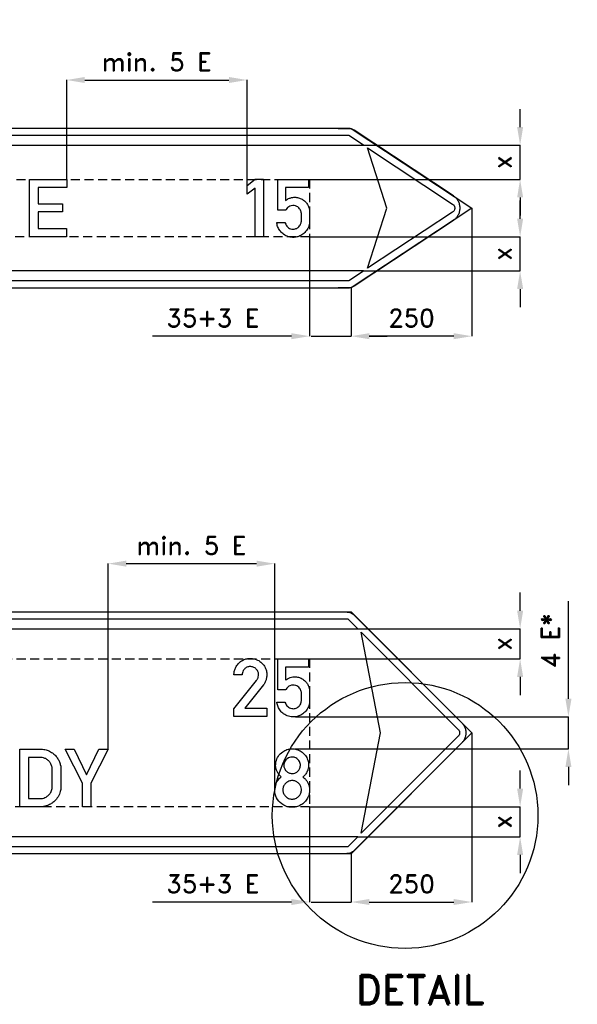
# Model space of a CAD drawing. Header units: millimetres. Extents: x -250 to 9561, y -312 to 1725.
# Tile 2 of 4: x 864 to 2018, y -312 to 1725. Entities that reach past the tile are written whole.
import ezdxf

# ---------------------------------------------------------------- set-up
doc = ezdxf.new("R2010")
doc.units = ezdxf.units.MM
doc.header["$LTSCALE"] = 5
doc.linetypes.add('ČÁRKOVANÁX2', pattern=[1.5, 1, -0.5])
doc.layers.add('Kóty', color=2, linetype='Continuous')
doc.layers.add('Značka', color=7, linetype='Continuous')
doc.styles.get("Standard").update_dxf_attribs({"font": 'romand.shx', "height": 37.5})
doc.dimstyles.get("Standard").update_dxf_attribs({"dimtxt": 37.5, "dimasz": 37.5, "dimexe": 0.18, "dimexo": 0.0625, "dimgap": 18.75, "dimtad": 1, "dimdec": 0, "dimzin": 0, "dimdsep": 46, "dimtxsty": 'Standard', "dimcen": 0.09, "dimadec": 0, "dimazin": 0, "dimtfac": 1, "dimtdec": 0, "dimtofl": 0, "dimtmove": 0, "dimatfit": 3, "dimfxl": 1, "dimtolj": 1, "dimtzin": 0, "dimarcsym": 0})

# ---------------------------------------------------------------- blocks, each defined once
blk = doc.blocks.new('*D1')
at = {"layer": 'Defpoints', "color": 0, "transparency": 16777216}
for p in [(1334.5, 1600.5), (961, 1395), (1334.5, 1382.3)]:
    blk.add_point(p, dxfattribs=at)
at = {"layer": 'Kóty', "color": 0, "lineweight": -2, "transparency": 16777216}
for p, q in [((961, 1395.1), (961, 1600.7)), ((998.5, 1600.5), (1297, 1600.5)), ((1334.5, 1382.4), (1334.5, 1600.7))]:
    blk.add_line(p, q, dxfattribs=at)
at = {"layer": 'Kóty', "color": 0, "transparency": 16777216}
for points in [[(998.5, 1606.8), (998.5, 1594.3), (961, 1600.5)], [(1297, 1606.8), (1297, 1594.3), (1334.5, 1600.5)]]:
    blk.add_solid(points, dxfattribs=at)
at = {"layer": 'Kóty', "color": 0, "transparency": 16777216, "insert": (1147.7, 1638), "char_height": 37.5, "attachment_point": 5}
blk.add_mtext('\\A1;min. 5 E', dxfattribs=at)
blk = doc.blocks.new('*D2')
at = {"layer": 'Defpoints', "color": 0, "transparency": 16777216}
for p in [(1799.9, 1335.5), (1549.9, 1170.5), (1549.9, 1070.5)]:
    blk.add_point(p, dxfattribs=at)
at = {"layer": 'Kóty', "color": 0, "lineweight": -2, "transparency": 16777216}
for p, q in [((1799.9, 1335.5), (1799.9, 1070.4)), ((1549.9, 1170.5), (1549.9, 1070.4)), ((1762.4, 1070.5), (1587.4, 1070.5))]:
    blk.add_line(p, q, dxfattribs=at)
at = {"layer": 'Kóty', "color": 0, "transparency": 16777216}
for points in [[(1587.4, 1076.8), (1587.4, 1064.3), (1549.9, 1070.5)], [(1762.4, 1076.8), (1762.4, 1064.3), (1799.9, 1070.5)]]:
    blk.add_solid(points, dxfattribs=at)
at = {"layer": 'Kóty', "color": 0, "transparency": 16777216, "insert": (1674.9, 1108), "char_height": 37.5, "attachment_point": 5}
blk.add_mtext('\\A1;250', dxfattribs=at)
blk = doc.blocks.new('*D3')
at = {"layer": 'Defpoints', "color": 0, "transparency": 16777216}
for p in [(1463.9, 1276), (1549.9, 1120.4), (1463.9, 1070.5)]:
    blk.add_point(p, dxfattribs=at)
at = {"layer": 'Kóty', "color": 0, "lineweight": -2, "transparency": 16777216}
for p, q in [((1463.9, 1276), (1463.9, 1070.4)), ((1549.9, 1120.4), (1549.9, 1070.4)), ((1426.4, 1070.5), (1138.9, 1070.5)), ((1587.4, 1070.5), (1624.9, 1070.5))]:
    blk.add_line(p, q, dxfattribs=at)
at = {"layer": 'Kóty', "color": 0, "transparency": 16777216}
for points in [[(1426.4, 1076.8), (1426.4, 1064.3), (1463.9, 1070.5)], [(1587.4, 1076.8), (1587.4, 1064.3), (1549.9, 1070.5)]]:
    blk.add_solid(points, dxfattribs=at)
at = {"layer": 'Kóty', "color": 0, "transparency": 16777216, "insert": (1263.9, 1108), "char_height": 37.5, "attachment_point": 5}
blk.add_mtext('\\A1;35+3 E', dxfattribs=at)
blk = doc.blocks.new('*D4')
at = {"layer": 'Defpoints', "color": 0, "transparency": 16777216}
for p in [(1575.7, 1465.5), (1899.9, 1465.5), (1463.9, 1395)]:
    blk.add_point(p, dxfattribs=at)
at = {"layer": 'Kóty', "color": 0, "lineweight": -2, "transparency": 16777216}
for p, q in [((1899.9, 1503), (1899.9, 1540.5)), ((1575.8, 1465.5), (1900.1, 1465.5)), ((1464, 1395), (1900.1, 1395)), ((1899.9, 1357.5), (1899.9, 1320))]:
    blk.add_line(p, q, dxfattribs=at)
at = {"layer": 'Kóty', "color": 0, "transparency": 16777216}
for points in [[(1893.7, 1503), (1906.2, 1503), (1899.9, 1465.5)], [(1893.7, 1357.5), (1906.2, 1357.5), (1899.9, 1395)]]:
    blk.add_solid(points, dxfattribs=at)
at = {"layer": 'Kóty', "color": 0, "transparency": 16777216, "insert": (1862.4, 1430.3), "char_height": 37.5, "attachment_point": 5, "rotation": 90}
blk.add_mtext('\\A1;x', dxfattribs=at)
blk = doc.blocks.new('*D5')
at = {"layer": 'Defpoints', "color": 0, "transparency": 16777216}
for p in [(1463.9, 1276), (1575.7, 1205.5), (1899.9, 1205.5)]:
    blk.add_point(p, dxfattribs=at)
at = {"layer": 'Kóty', "color": 0, "lineweight": -2, "transparency": 16777216}
for p, q in [((1899.9, 1313.5), (1899.9, 1351)), ((1464, 1276), (1900.1, 1276)), ((1575.8, 1205.5), (1900.1, 1205.5)), ((1899.9, 1168), (1899.9, 1130.5))]:
    blk.add_line(p, q, dxfattribs=at)
at = {"layer": 'Kóty', "color": 0, "transparency": 16777216}
for points in [[(1893.7, 1313.5), (1906.2, 1313.5), (1899.9, 1276)], [(1893.7, 1168), (1906.2, 1168), (1899.9, 1205.5)]]:
    blk.add_solid(points, dxfattribs=at)
at = {"layer": 'Kóty', "color": 0, "transparency": 16777216, "insert": (1862.4, 1240.8), "char_height": 37.5, "attachment_point": 5, "rotation": 90}
blk.add_mtext('\\A1;x', dxfattribs=at)
blk = doc.blocks.new('*D6')
at = {"layer": 'Defpoints', "color": 0, "transparency": 16777216}
for p in [(1800, 250), (1550, 0), (1800, -100)]:
    blk.add_point(p, dxfattribs=at)
at = {"layer": 'Kóty', "color": 0, "lineweight": -2, "transparency": 16777216}
for p, q in [((1800, 249.9), (1800, -100.2)), ((1550, -0.1), (1550, -100.2)), ((1587.5, -100), (1762.5, -100))]:
    blk.add_line(p, q, dxfattribs=at)
at = {"layer": 'Kóty', "color": 0, "transparency": 16777216}
for points in [[(1587.5, -93.8), (1587.5, -106.2), (1550, -100)], [(1762.5, -93.8), (1762.5, -106.2), (1800, -100)]]:
    blk.add_solid(points, dxfattribs=at)
at = {"layer": 'Kóty', "color": 0, "transparency": 16777216, "insert": (1675, -62.5), "char_height": 37.5, "attachment_point": 5}
blk.add_mtext('\\A1;250', dxfattribs=at)
blk = doc.blocks.new('*D7')
at = {"layer": 'Defpoints', "color": 0, "transparency": 16777216}
for p in [(1464, 97), (1550, -71.2), (1464, -100)]:
    blk.add_point(p, dxfattribs=at)
at = {"layer": 'Kóty', "color": 0, "lineweight": -2, "transparency": 16777216}
for p, q in [((1464, 96.9), (1464, -100.2)), ((1550, -71.3), (1550, -100.2)), ((1426.5, -100), (1139, -100)), ((1587.5, -100), (1625, -100))]:
    blk.add_line(p, q, dxfattribs=at)
at = {"layer": 'Kóty', "color": 0, "transparency": 16777216}
for points in [[(1426.5, -93.8), (1426.5, -106.2), (1464, -100)], [(1587.5, -93.8), (1587.5, -106.2), (1550, -100)]]:
    blk.add_solid(points, dxfattribs=at)
at = {"layer": 'Kóty', "color": 0, "transparency": 16777216, "insert": (1264, -62.5), "char_height": 37.5, "attachment_point": 5}
blk.add_mtext('\\A1;35+3 E', dxfattribs=at)
blk = doc.blocks.new('*D8')
at = {"layer": 'Defpoints', "color": 0, "transparency": 16777216}
for p in [(1464, 97), (1899.9, 97), (1563.9, 35)]:
    blk.add_point(p, dxfattribs=at)
at = {"layer": 'Kóty', "color": 0, "lineweight": -2, "transparency": 16777216}
for p, q in [((1899.9, 134.5), (1899.9, 172)), ((1464.1, 97), (1900.1, 97)), ((1563.9, 35), (1900.1, 35)), ((1899.9, -2.5), (1899.9, -40))]:
    blk.add_line(p, q, dxfattribs=at)
at = {"layer": 'Kóty', "color": 0, "transparency": 16777216}
for points in [[(1893.7, 134.5), (1906.2, 134.5), (1899.9, 97)], [(1893.7, -2.5), (1906.2, -2.5), (1899.9, 35)]]:
    blk.add_solid(points, dxfattribs=at)
at = {"layer": 'Kóty', "color": 0, "transparency": 16777216, "insert": (1862.4, 66), "char_height": 37.5, "attachment_point": 5, "rotation": 90}
blk.add_mtext('\\A1;x', dxfattribs=at)
blk = doc.blocks.new('*D9')
at = {"layer": 'Defpoints', "color": 0, "transparency": 16777216}
for p in [(1563.9, 465), (1464, 403), (1899.9, 403)]:
    blk.add_point(p, dxfattribs=at)
at = {"layer": 'Kóty', "color": 0, "lineweight": -2, "transparency": 16777216}
for p, q in [((1899.9, 502.5), (1899.9, 540)), ((1563.9, 465), (1900.1, 465)), ((1464.1, 403), (1900.1, 403)), ((1899.9, 365.5), (1899.9, 328))]:
    blk.add_line(p, q, dxfattribs=at)
at = {"layer": 'Kóty', "color": 0, "transparency": 16777216}
for points in [[(1893.7, 502.5), (1906.2, 502.5), (1899.9, 465)], [(1893.7, 365.5), (1906.2, 365.5), (1899.9, 403)]]:
    blk.add_solid(points, dxfattribs=at)
at = {"layer": 'Kóty', "color": 0, "transparency": 16777216, "insert": (1862.4, 434), "char_height": 37.5, "attachment_point": 5, "rotation": 90}
blk.add_mtext('\\A1;x', dxfattribs=at)
blk = doc.blocks.new('*D10')
at = {"layer": 'Defpoints', "color": 0, "transparency": 16777216}
for p in [(1434.8, 282.9), (1999.9, 282.9), (1433.1, 216.8)]:
    blk.add_point(p, dxfattribs=at)
at = {"layer": 'Kóty', "color": 0, "lineweight": -2, "transparency": 16777216}
for p, q in [((1999.9, 320.4), (1999.9, 522.2)), ((1434.9, 282.9), (2000.1, 282.9)), ((1433.2, 216.8), (2000.1, 216.8)), ((1999.9, 179.3), (1999.9, 141.8))]:
    blk.add_line(p, q, dxfattribs=at)
at = {"layer": 'Kóty', "color": 0, "transparency": 16777216}
for points in [[(1993.7, 320.4), (2006.2, 320.4), (1999.9, 282.9)], [(1993.7, 179.3), (2006.2, 179.3), (1999.9, 216.8)]]:
    blk.add_solid(points, dxfattribs=at)
at = {"layer": 'Kóty', "color": 0, "transparency": 16777216, "insert": (1962.4, 440.1), "char_height": 37.5, "attachment_point": 5, "rotation": 90}
blk.add_mtext('\\A1;4 E*', dxfattribs=at)
blk = doc.blocks.new('*D12')
at = {"layer": 'Defpoints', "color": 0, "transparency": 16777216}
for p in [(1391.7, 600), (1047, 216), (1391.7, 131.3)]:
    blk.add_point(p, dxfattribs=at)
at = {"layer": 'Kóty', "color": 0, "lineweight": -2, "transparency": 16777216}
for p, q in [((1047, 216.1), (1047, 600.2)), ((1084.5, 600), (1354.2, 600)), ((1391.7, 131.4), (1391.7, 600.2))]:
    blk.add_line(p, q, dxfattribs=at)
at = {"layer": 'Kóty', "color": 0, "transparency": 16777216}
for points in [[(1084.5, 606.2), (1084.5, 593.7), (1047, 600)], [(1354.2, 606.2), (1354.2, 593.7), (1391.7, 600)]]:
    blk.add_solid(points, dxfattribs=at)
at = {"layer": 'Kóty', "color": 0, "transparency": 16777216, "insert": (1219.3, 637.5), "char_height": 37.5, "attachment_point": 5}
blk.add_mtext('\\A1;min. 5 E', dxfattribs=at)

msp = doc.modelspace()

# ---------------------------------------------------------------- linework, layer by layer
msp.add_lwpolyline([(1523.2, 1500.5), (1549.9, 1500.5), (1799.9, 1335.5), (1549.9, 1170.5), (1523.2, 1170.5)])
at = {"layer": 'Kóty'}
for points in [[(1899.9, 1395), (1899.9, 1465.5)], [(1899.9, 1205.5), (1899.9, 1276)], [(1467.3, 1070.5), (1549.9, 1070.5)], [(1899.9, 403), (1899.9, 465)], [(1999.9, 216.8), (1999.9, 282.9)], [(1899.9, 35), (1899.9, 96.9)], [(1467.5, -100.2), (1550, -100.2)]]:
    msp.add_lwpolyline(points, dxfattribs=at)
at = {"layer": 'Značka', "color": 5}
for points in [[(-195.1, 1170.5), (1542.4, 1170.5, 0.001925), (1543.2, 1170.6, 0.006029), (1543.9, 1170.6, 0.031275), (1546.8, 1170.9, 0.030307), (1549.6, 1171.6, 0.031399), (1552.4, 1172.6, 0.03467), (1555, 1173.9), (1555.6, 1174.3), (1556.2, 1174.7), (1762, 1310.5), (1763.2, 1311.4), (1764.4, 1312.3, 0.052588), (1768.6, 1316.4, 0.052765), (1771.9, 1321.3, 0.065589), (1774.6, 1328.2, 0.065817), (1775.5, 1335.5, 0.06551), (1774.6, 1342.9, 0.063873), (1771.9, 1349.8, 0.052731), (1768.6, 1354.7, 0.057584), (1764.4, 1358.8), (1763.2, 1359.7), (1762, 1360.6), (1556.2, 1496.4), (1555.6, 1496.8), (1555, 1497.2, 0.031276), (1552.4, 1498.5, 0.030289), (1549.6, 1499.5, 0.031362), (1546.8, 1500.2, 0.03468), (1543.9, 1500.5), (1543.2, 1500.5), (1542.4, 1500.5), (-195.1, 1500.5)], [(1584.1, 1211.1), (1624.1, 1335.5), (1584.1, 1460), (1760.1, 1343.9), (1760.5, 1343.6), (1760.9, 1343.3, -0.052589), (1762.3, 1341.9, -0.05277), (1763.4, 1340.3, -0.065562), (1764.3, 1338, -0.065783), (1764.5, 1335.5, -0.065493), (1764.3, 1333.1, -0.063886), (1763.4, 1330.8), (1762.3, 1329.2, -0.057584), (1760.9, 1327.8), (1760.5, 1327.5), (1760.1, 1327.2), (1584.1, 1211.1)], [(1413.2, 1305.7), (1413.4, 1305), (1413.6, 1304.2, 0.061321), (1415.6, 1299.9, 0.076057), (1418.6, 1296.3, 0.081251), (1422.5, 1293.6, 0.074055), (1427, 1292.2, 0.102548), (1434.1, 1292.5, 0.116977), (1440.4, 1295.5, 0.072321), (1443.3, 1298.5, 0.058833), (1445.4, 1302.1, 0.043852), (1446.5, 1305.2, 0.050818), (1446.9, 1308.3), (1446.9, 1309.1), (1447, 1310), (1447, 1324.4), (1446.8, 1326.1), (1446.6, 1327.7, 0.068278), (1445.3, 1331.2, 0.054012), (1443.3, 1334.3, 0.069233), (1439.6, 1337.8, 0.080534), (1435.1, 1340.1, 0.097815), (1429.2, 1340.9, 0.091131), (1423.2, 1339.5, 0.085459), (1418.5, 1336.6, 0.103671), (1415.2, 1332.3), (1414.9, 1331.8), (1414.7, 1331.3), (1398, 1331.3), (1398, 1395), (1461.7, 1395), (1461.7, 1378.1), (1413.9, 1378.1), (1413.9, 1351.3), (1415.9, 1352.6), (1417.9, 1353.9, -0.051738), (1423.5, 1356.4, -0.05271), (1429.5, 1357.7, -0.06579), (1437.2, 1357.7, -0.065565), (1444.6, 1355.7, -0.06935), (1451.7, 1351.8, -0.071359), (1457.4, 1346.1, -0.059659), (1461, 1340.2, -0.05382), (1463.2, 1333.7), (1463.7, 1331), (1463.9, 1328.3), (1463.9, 1328), (1463.9, 1327.6), (1463.9, 1308.5), (1463.9, 1307.7), (1463.9, 1306.8, -0.045309), (1463.1, 1301.4, -0.043665), (1461.4, 1296.1, -0.080872), (1455.8, 1286.9, -0.08453), (1447.6, 1280, -0.069816), (1439.9, 1276.4, -0.066782), (1431.5, 1275, -0.084629), (1420.3, 1276.3, -0.088721), (1410.2, 1281.3, -0.07419), (1403.4, 1287.6, -0.070954), (1398.7, 1295.5, -0.035747), (1397.1, 1299.8, -0.037157), (1396.2, 1304.2), (1396.1, 1304.9), (1396.1, 1305.7), (1413.2, 1305.7)], [(-195, 500), (1539.6, 500), (1540.6, 500, -0.008061), (1541.6, 499.9, -0.042035), (1545.5, 499.3, -0.0409), (1549.2, 498.1, -0.042267), (1552.7, 496.3, -0.046616), (1555.9, 494), (1556.6, 493.4), (1557.3, 492.7), (1778.8, 271.2), (1779.9, 270.1), (1780.9, 268.9, -0.055725), (1784.3, 263.7, -0.05616), (1786.6, 257.8, -0.069695), (1787.6, 250, -0.068339), (1786.6, 242.2, -0.056404), (1784.4, 236.3, -0.061118), (1780.9, 231.1), (1779.9, 229.9), (1778.8, 228.8), (1557.3, 7.3), (1556.6, 6.6), (1555.9, 6, -0.042026), (1552.7, 3.7, -0.040912), (1549.2, 1.9, -0.042256), (1545.5, 0.6, -0.046623), (1541.6, 0.1, -0.009272), (1540.6, 0), (1539.6, 0), (-195, 0, -0.003577)], [(1570.9, 42.1), (1610.9, 250), (1570.9, 457.9), (1771.8, 257.1), (1772.1, 256.7), (1772.5, 256.3), (1773.6, 254.6), (1774.4, 252.6, -0.06968), (1774.7, 250), (1774.4, 247.4), (1773.6, 245.4), (1772.5, 243.7), (1772.1, 243.3), (1771.8, 242.9), (1570.9, 42.1)], [(1307.4, 284), (1307.4, 299.9), (1353.9, 358.5), (1354.6, 359.3), (1355.3, 360.2, 0.083007), (1357.8, 365.5, 0.094413), (1358.3, 371.4, 0.092135), (1357.1, 376.6, 0.084041), (1354.1, 381.2, 0.098132), (1348.8, 385.3, 0.106058), (1342.4, 387, 0.106169), (1335.9, 386.2, 0.099961), (1330.2, 382.9, 0.083701), (1326.7, 378.7, 0.091649), (1324.8, 373.8), (1324.5, 371.9), (1324.3, 370.1), (1307.4, 370.1), (1307.4, 371.7), (1307.5, 373.3, -0.059427), (1308.9, 380.4, -0.058248), (1312, 387.1, -0.072137), (1317.6, 394.4, -0.072222), (1325.1, 399.8, -0.061477), (1332.3, 402.8, -0.059945), (1340, 403.9, -0.083062), (1351, 402.6, -0.087055), (1361, 397.8, -0.087756), (1369, 390.1, -0.087803), (1373.8, 380.2, -0.068495), (1375.4, 371.7, -0.06242), (1374.6, 363.1, -0.050672), (1372.8, 356.7, -0.061844), (1369.6, 351), (1368.9, 350.1), (1368.3, 349.2), (1329.6, 301), (1375.3, 301), (1375.3, 284), (1307.4, 284)], [(1413.3, 313.7), (1413.5, 312.9), (1413.7, 312.2, 0.061326), (1415.7, 307.8, 0.076057), (1418.7, 304.2, 0.081246), (1422.5, 301.6, 0.074037), (1427.1, 300.2, 0.10254), (1434.2, 300.4, 0.116985), (1440.5, 303.5, 0.072331), (1443.4, 306.5, 0.058843), (1445.5, 310.1, 0.043849), (1446.5, 313.1, 0.050817), (1447, 316.2), (1447, 317.1), (1447, 317.9), (1447, 332.3), (1446.9, 334), (1446.7, 335.7, 0.06828), (1445.4, 339.1, 0.054022), (1443.3, 342.2, 0.06925), (1439.7, 345.8, 0.08055), (1435.2, 348, 0.097815), (1429.3, 348.9, 0.091126), (1423.3, 347.4, 0.085473), (1418.6, 344.6, 0.103664), (1415.3, 340.3), (1415, 339.8), (1414.8, 339.2), (1398, 339.2), (1398, 403), (1461.8, 403), (1461.8, 386), (1414, 386), (1414, 359.3), (1415.9, 360.6), (1418, 361.8, -0.051729), (1423.6, 364.3, -0.052706), (1429.6, 365.6, -0.065798), (1437.2, 365.6, -0.065557), (1444.6, 363.6, -0.069363), (1451.7, 359.7, -0.071362), (1457.5, 354, -0.059655), (1461.1, 348.2, -0.053817), (1463.3, 341.6), (1463.8, 339), (1464, 336.3), (1464, 335.9), (1464, 335.6), (1464, 316.5), (1464, 315.6), (1463.9, 314.8, -0.045308), (1463.2, 309.3, -0.043665), (1461.5, 304.1, -0.080877), (1455.9, 294.9, -0.08453), (1447.7, 287.9, -0.069813), (1440, 284.3, -0.066782), (1431.5, 283, -0.084624), (1420.3, 284.3, -0.088723), (1410.2, 289.2, -0.074188), (1403.5, 295.5, -0.070953), (1398.8, 303.5, -0.035744), (1397.2, 307.7, -0.037157), (1396.3, 312.1), (1396.2, 312.9), (1396.1, 313.7), (1413.3, 313.7)], [(864, 97), (864, 216), (908.1, 216, -0.002958), (909.5, 216, -0.008864), (910.9, 216, -0.074823), (920.6, 214, -0.064101), (929.6, 209.5, -0.052022), (936.2, 204.3, -0.052254), (941.5, 198, -0.046301), (945.3, 191.4, -0.045161), (947.8, 184.2), (948.6, 181), (949.1, 177.8), (949.1, 177.1), (949.2, 176.5), (949.2, 137.7), (949.2, 137.2), (949.2, 136.7, -0.035131), (948.7, 132.5, -0.027918), (947.7, 128.4, -0.067012), (943.2, 117.7, -0.074011), (935.8, 108.8, -0.0554), (929.1, 103.6, -0.049338), (921.5, 99.8, -0.035147), (915.9, 98.1, -0.041154), (910.1, 97.1, -0.006187), (909.1, 97.1), (908, 97), (864, 97)], [(1405.3, 158.9), (1403.6, 160.4), (1402.1, 161.9, -0.053041), (1398.1, 167, -0.056314), (1395.4, 172.9, -0.073989), (1393.7, 181.2, -0.069886), (1394.4, 189.7, -0.098166), (1399.3, 201.6, -0.100615), (1408.3, 210.7, -0.080441), (1417.1, 215.2, -0.075911), (1426.8, 216.8, -0.078226), (1437.2, 215.5, -0.081328), (1446.7, 211.1, -0.076772), (1453.9, 204.7, -0.07424), (1459, 196.4, -0.086931), (1461.8, 185.4, -0.097618), (1460.6, 174.1, -0.069318), (1457.5, 167, -0.065621), (1452.7, 161), (1451.5, 159.8), (1450.2, 158.7), (1452.2, 157), (1454.2, 155.3, -0.049548), (1458.1, 150.6, -0.049103), (1461.1, 145.3, -0.057994), (1463.4, 138.4, -0.05766), (1464, 131.1, -0.065991), (1462.8, 122.6, -0.061542), (1459.5, 114.7, -0.069172), (1453.7, 106.7, -0.073513), (1446, 100.7, -0.076285), (1436.6, 96.9, -0.072984), (1426.5, 96, -0.078096), (1415.9, 97.9, -0.080335), (1406.4, 103, -0.115018), (1395.6, 115.5, -0.124817), (1391.7, 131.3, -0.083791), (1392.9, 141.4, -0.083139), (1397.2, 150.4, -0.03822), (1400.2, 154.2, -0.030583), (1403.7, 157.6), (1404.5, 158.2), (1405.3, 158.9)], [(882.1, 199), (882.1, 114.1), (906.7, 114.1), (907.5, 114.1, 0.009043), (908.4, 114.2, 0.064934), (913.5, 115, 0.055473), (918.2, 117.1, 0.060189), (923, 120.5, 0.064206), (926.8, 124.9, 0.046784), (928.9, 128.6, 0.04233), (930.4, 132.7), (930.8, 134.6), (931.1, 136.5), (931.1, 137.1), (931.1, 137.7), (931.1, 175.7), (931.1, 176.4), (931, 177, 0.038443), (930.3, 180.6, 0.037941), (929.1, 184.1, 0.064372), (925.9, 189.5, 0.066869), (921.5, 194, 0.069132), (916.1, 197.2, 0.0784), (910.2, 198.8, 0.012511), (909, 198.9), (907.8, 199), (882.1, 199)], [(1427.8, 199.8, 0.080319), (1422.5, 199, 0.085969), (1417.7, 196.5, 0.116247), (1412.7, 190.7, 0.119261), (1410.8, 183.3, 0.10792), (1411.8, 176.7, 0.106445), (1415.4, 171.1, 0.104984), (1420.9, 167.2, 0.10013), (1427.4, 165.9, 0.09474), (1433.6, 166.8, 0.098507), (1439, 169.9, 0.106665), (1443.2, 175.4, 0.10897), (1444.9, 182.1, 0.076139), (1444.5, 186.7, 0.070395), (1442.8, 190.9, 0.074731), (1439.7, 195, 0.078359), (1435.6, 198, 0.064629), (1431.8, 199.4, 0.061614), (1427.8, 199.8)], [(1427.9, 151.1, 0.045285), (1424.5, 150.8, 0.047558), (1421.1, 149.9, 0.072353), (1416.5, 147.4, 0.073234), (1412.7, 143.7, 0.090623), (1409.6, 137.9, 0.092298), (1408.7, 131.3, 0.096895), (1410.1, 124.6, 0.096614), (1414, 118.8, 0.10579), (1420.3, 114.4, 0.105689), (1427.8, 112.9, 0.10175), (1435.1, 114.2, 0.102483), (1441.2, 118.3, 0.096607), (1445.3, 123.9, 0.094976), (1447, 130.6, 0.080051), (1446.6, 136.3, 0.079521), (1444.4, 141.5, 0.085884), (1440.4, 146.5, 0.087524), (1435, 149.7, 0.0516), (1431.5, 150.8, 0.047118), (1427.9, 151.1)], [(1563.9, 35), (95.1, 35, -0.003576)]]:
    msp.add_lwpolyline(points, format="xyb", dxfattribs=at)
for points in [[(94.9, 1465.5), (1575.7, 1465.5), (1545.4, 1485.5), (-195.1, 1485.5)], [(884.2, 1276), (884.2, 1395), (961, 1395), (961, 1377.9), (902.2, 1377.9), (902.2, 1344), (952.3, 1344), (952.3, 1328), (902.2, 1328), (902.2, 1293), (960.8, 1293), (960.8, 1276), (884.2, 1276)], [(1351.3, 1276), (1351.3, 1377), (1334.5, 1364.3), (1334.5, 1382.3), (1351.5, 1395.1), (1368.3, 1395.1), (1368.3, 1276), (1351.3, 1276)], [(-195.1, 1185.5), (1545.4, 1185.5), (1575.7, 1205.5)], [(1575.7, 1205.5), (94.9, 1205.5)], [(95.1, 465), (1563.9, 465), (1543.9, 485), (-194.9, 485)], [(993.8, 97), (993.8, 146), (957.6, 216), (976.8, 216), (1002.3, 162.9), (1027.8, 216), (1047, 216), (1010.8, 146), (1010.8, 97), (993.8, 97)], [(-194.9, 15), (1543.9, 15), (1563.9, 35)]]:
    msp.add_lwpolyline(points, dxfattribs=at)
at = {"layer": 'Značka', "color": 6, "linetype": 'ČÁRKOVANÁX2', "ltscale": 3.75}
for points in [[(125.9, 1276), (125.9, 1395), (1463.9, 1395), (1463.9, 1276), (125.9, 1276)], [(126.1, 97), (126.1, 403), (1464, 403), (1464, 97), (126.1, 97)]]:
    msp.add_lwpolyline(points, dxfattribs=at)
at = {"layer": 'Značka', "color": 7}
msp.add_lwpolyline([(1523.4, 500), (1550, 500), (1800, 250), (1550, 0), (1523.4, 0)], dxfattribs=at)
msp.add_circle((1661.8, 78.9), 275, dxfattribs=at)

# ---------------------------------------------------------------- texts
at = {"layer": 'Značka', "color": 7, "insert": (1692.4, -281.6), "char_height": 60, "attachment_point": 5}
msp.add_mtext('\\A1;DETAIL', dxfattribs=at)

# ---------------------------------------------------------------- dimensions: what is measured, and where the dimension line sits
at = {"layer": 'Kóty'}
for base, p1, p2, text, picture, middle in [((1334.5, 1600.5), (961, 1395), (1334.5, 1382.3), 'min. 5 E', '*D1', (1147.7, 1638)), ((1463.9, 1070.5), (1549.9, 1120.4), (1463.9, 1276), '35+3 E', '*D3', (1263.9, 1108)), ((1391.7, 600), (1047, 216), (1391.7, 131.3), 'min. 5 E', '*D12', (1219.3, 637.5)), ((1464, -100), (1550, -71.2), (1464, 97), '35+3 E', '*D7', (1264, -62.5))]:
    dim = msp.add_linear_dim(base=base, p1=p1, p2=p2, text=text, dimstyle='Standard', dxfattribs=at)
    dim.commit()
    dim.dimension.update_dxf_attribs({"geometry": picture, "text_midpoint": middle})
for base, p1, p2, text, picture, middle in [((1899.9, 1465.5), (1463.9, 1395), (1575.7, 1465.5), 'x', '*D4', (1862.4, 1430.3)), ((1899.9, 1205.5), (1463.9, 1276), (1575.7, 1205.5), 'x', '*D5', (1862.4, 1240.8)), ((1899.9, 403), (1563.9, 465), (1464, 403), 'x', '*D9', (1862.4, 434)), ((1999.9, 282.9), (1433.1, 216.8), (1434.8, 282.9), '4 E*', '*D10', (1962.4, 440.1)), ((1899.9, 97), (1563.9, 35), (1464, 97), 'x', '*D8', (1862.4, 66))]:
    dim = msp.add_linear_dim(base=base, p1=p1, p2=p2, angle=90, text=text, dimstyle='Standard', dxfattribs=at)
    dim.commit()
    dim.dimension.update_dxf_attribs({"geometry": picture, "text_midpoint": middle})
for base, p1, p2, picture, middle in [((1549.9, 1070.5), (1799.9, 1335.5), (1549.9, 1170.5), '*D2', (1674.9, 1108)), ((1800, -100), (1550, 0), (1800, 250), '*D6', (1675, -62.5))]:
    dim = msp.add_linear_dim(base=base, p1=p1, p2=p2, dimstyle='Standard', dxfattribs=at)
    dim.commit()
    dim.dimension.update_dxf_attribs({"geometry": picture, "text_midpoint": middle})

doc.saveas('drawing.dxf')
